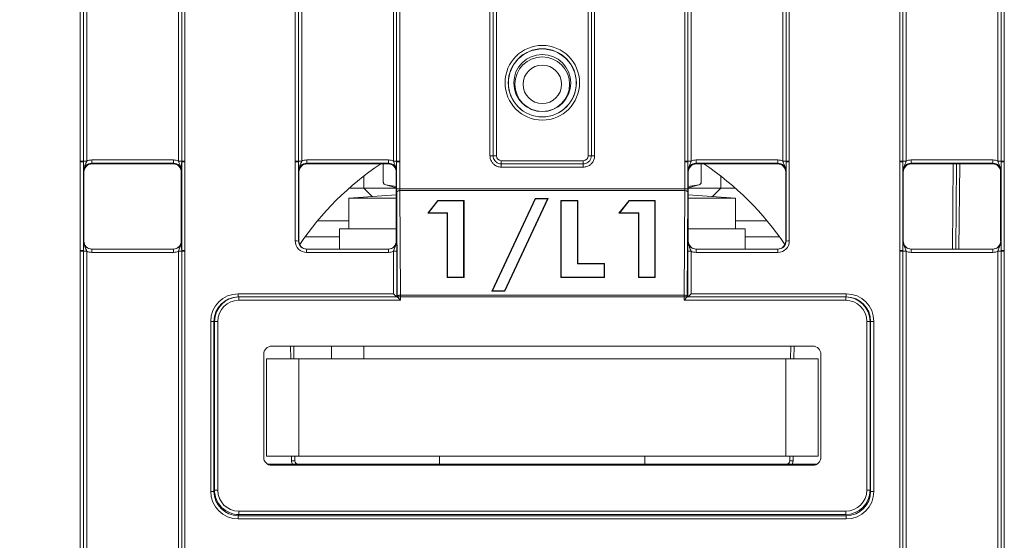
# Model space of a CAD drawing. Header units: millimetres. Extents: x 0 to 2100, y 0 to 1485.
# Tile 5 of 118: x 317 to 392, y 316 to 356. Entities that reach past the tile are written whole.
import ezdxf

# ---------------------------------------------------------------- set-up
doc = ezdxf.new("R2010")
doc.units = ezdxf.units.MM
doc.header["$LTSCALE"] = 5
doc.styles.add('SLDTEXTSTYLE1', font='TXT', dxfattribs={"width": 0.75})
doc.dimstyles.new('SLDDIMSTYLE1', dxfattribs={"dimtxt": 12.5, "dimasz": 15, "dimexe": 0, "dimexo": 0.0625, "dimgap": 3.125, "dimtad": 1, "dimdec": 0, "dimlfac": 0.8, "dimrnd": 1e-09, "dimzin": 12, "dimdsep": 46, "dimtxsty": 'SLDTEXTSTYLE1', "dimblk1": 'CLOSED', "dimblk2": 'CLOSED', "dimsah": 1, "dimcen": 0.09, "dimadec": 0, "dimazin": 3, "dimtfac": 1, "dimtmove": 0, "dimatfit": 0, "dimldrblk": 'CLOSED', "dimfxl": 0, "dimfrac": 2, "dimtolj": 1, "dimtzin": 12, "dimarcsym": 0})

# ---------------------------------------------------------------- blocks, each defined once
blk = doc.blocks.new('_CLOSED')
at = {"color": 0, "linetype": 'ByBlock', "lineweight": -2}
for p, q in [((-1, 0.166667), (0, 0)), ((-1, 0.166667), (-1, -0.166667)), ((0, 0), (-1, -0.166667)), ((0, 0), (-1, 0))]:
    blk.add_line(p, q, dxfattribs=at)
blk = doc.blocks.new('_D_6')
at = {"color": 7, "linetype": 'Continuous', "lineweight": 0}
for p, q in [((299.989, 262.053), (299.989, 580.044)), ((324.417, 551.191), (324.417, 580.044)), ((299.989, 575.044), (240.75, 575.044)), ((299.989, 575.044), (324.417, 575.044)), ((324.417, 575.044), (354.417, 575.044))]:
    blk.add_line(p, q, dxfattribs=at)
at = {"color": 7, "linetype": 'Continuous', "lineweight": 0, "xscale": 15, "yscale": 15}
blk.add_blockref('_CLOSED', (299.989, 575.044, -23.722), dxfattribs=at)
at = {"color": 7, "linetype": 'Continuous', "lineweight": 0, "xscale": 15, "yscale": 15, "rotation": 180.0000000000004}
blk.add_blockref('_CLOSED', (324.417, 575.044, -23.722), dxfattribs=at)
at = {"color": 7, "linetype": 'Continuous', "lineweight": 0, "insert": (240.75, 591.157), "char_height": 12.5, "attachment_point": 1, "style": 'SLDTEXTSTYLE1'}
blk.add_mtext('20', dxfattribs=at)

msp = doc.modelspace()

# ---------------------------------------------------------------- linework, layer by layer
at = {"color": 7, "linetype": 'Continuous', "lineweight": 15}
for p, q in [((321.271, 345.396), (321.271, 357.517)), ((321.521, 357.515), (321.521, 345.394)), ((321.771, 357.513), (321.771, 345.392)), ((328.832, 345.392), (328.832, 357.513)), ((329.082, 345.394), (329.082, 357.515)), ((329.332, 357.517), (329.332, 345.396)), ((337.833, 345.396), (337.833, 357.517)), ((338.083, 357.515), (338.083, 345.394)), ((338.333, 357.513), (338.333, 345.392)), ((345.394, 345.392), (345.394, 357.513)), ((345.644, 345.394), (345.644, 357.515)), ((345.894, 357.517), (345.894, 345.396)), ((352.833, 345.801), (352.833, 357.517)), ((353.083, 357.515), (353.083, 345.799)), ((353.333, 357.513), (353.333, 345.797)), ((360.394, 345.797), (360.394, 357.513)), ((360.644, 345.799), (360.644, 357.515)), ((360.894, 357.517), (360.894, 345.801)), ((367.833, 345.396), (367.833, 357.517)), ((368.083, 357.515), (368.083, 345.394)), ((368.333, 357.513), (368.333, 345.392)), ((375.394, 345.392), (375.394, 357.513)), ((375.644, 345.394), (375.644, 357.515)), ((375.894, 357.517), (375.894, 345.396)), ((384.396, 345.396), (384.396, 357.517)), ((384.646, 357.515), (384.646, 345.394)), ((384.896, 357.513), (384.896, 345.392)), ((391.957, 345.392), (391.957, 357.513)), ((392.207, 345.394), (392.207, 357.515)), ((392.457, 357.517), (392.457, 345.396)), ((321.271, 345.336), (321.271, 345.396)), ((321.271, 338.514), (321.271, 345.336)), ((321.521, 345.394), (321.521, 345.334)), ((321.521, 345.334), (321.521, 338.512)), ((322.15, 345.226), (322.15, 345.479)), ((322.15, 345.479), (328.452, 345.479)), ((328.452, 345.226), (322.15, 345.226)), ((322.15, 345.226), (322.176, 345.174)), ((322.176, 345.174), (328.426, 345.174)), ((328.426, 345.174), (328.452, 345.226)), ((328.452, 345.226), (328.452, 345.479)), ((329.082, 345.334), (329.082, 345.394)), ((329.082, 338.512), (329.082, 345.334)), ((329.332, 345.396), (329.332, 345.336)), ((329.332, 345.336), (329.332, 338.514)), ((337.833, 345.336), (337.833, 345.396)), ((337.833, 339.239), (337.833, 345.336)), ((338.083, 345.394), (338.083, 345.334)), ((338.083, 345.334), (338.083, 339.236)), ((338.712, 345.226), (338.712, 345.479)), ((338.712, 345.479), (345.015, 345.479)), ((345.015, 345.226), (338.712, 345.226)), ((338.712, 345.226), (338.739, 345.174)), ((338.739, 345.174), (344.989, 345.174)), ((344.615, 343.793), (344.615, 345.174)), ((344.989, 345.174), (345.015, 345.226)), ((345.015, 345.226), (345.015, 345.479)), ((345.644, 345.334), (345.644, 345.394)), ((345.644, 343.259), (345.644, 345.334)), ((345.894, 345.396), (345.894, 345.336)), ((345.894, 345.336), (345.894, 343.261)), ((353.708, 345.174), (353.708, 345.422)), ((353.708, 345.422), (360.019, 345.422)), ((353.708, 344.926), (353.708, 345.174)), ((353.708, 345.174), (360.019, 345.174)), ((360.019, 345.174), (360.019, 345.422)), ((360.019, 344.926), (360.019, 345.174)), ((367.833, 345.336), (367.833, 345.396)), ((367.833, 343.261), (367.833, 345.336)), ((368.083, 345.394), (368.083, 345.334)), ((368.083, 345.334), (368.083, 343.259)), ((368.712, 345.226), (368.712, 345.479)), ((368.712, 345.479), (375.015, 345.479)), ((375.015, 345.226), (368.712, 345.226)), ((368.712, 345.226), (368.739, 345.174)), ((368.739, 345.174), (374.989, 345.174)), ((369.111, 345.174), (369.111, 343.793)), ((369.112, 343.793), (369.112, 345.174)), ((374.989, 345.174), (375.015, 345.226)), ((375.015, 345.226), (375.015, 345.479)), ((375.644, 345.334), (375.644, 345.394)), ((375.644, 339.236), (375.644, 345.334)), ((375.894, 345.396), (375.894, 345.336)), ((375.894, 345.336), (375.894, 339.239)), ((384.396, 345.336), (384.396, 345.396)), ((384.396, 338.514), (384.396, 345.336)), ((384.646, 345.394), (384.646, 345.334)), ((384.646, 345.334), (384.646, 338.512)), ((385.275, 345.226), (385.275, 345.479)), ((385.275, 345.479), (391.577, 345.479)), ((391.577, 345.226), (385.275, 345.226)), ((385.275, 345.226), (385.301, 345.174)), ((385.301, 345.174), (391.551, 345.174)), ((388.716, 338.612), (388.773, 345.174)), ((391.551, 345.174), (391.577, 345.226)), ((391.577, 345.226), (391.577, 345.479)), ((392.207, 345.334), (392.207, 345.394)), ((392.207, 338.512), (392.207, 345.334)), ((392.457, 345.396), (392.457, 345.336)), ((392.457, 345.336), (392.457, 338.514)), ((321.551, 344.549), (321.525, 344.601)), ((321.551, 344.549), (321.551, 339.236)), ((329.077, 344.601), (329.051, 344.549)), ((329.051, 344.549), (329.051, 339.237)), ((338.114, 344.549), (338.087, 344.601)), ((338.114, 344.549), (338.114, 339.236)), ((345.64, 344.601), (345.614, 344.549)), ((345.614, 339.236), (345.614, 344.549)), ((360.019, 344.926), (353.708, 344.926)), ((368.114, 344.549), (368.087, 344.601)), ((368.114, 344.549), (368.114, 339.236)), ((375.64, 344.601), (375.614, 344.549)), ((375.614, 339.236), (375.614, 344.549)), ((384.676, 344.549), (384.65, 344.601)), ((384.676, 339.237), (384.676, 344.549)), ((392.202, 344.601), (392.176, 344.549)), ((392.176, 339.236), (392.176, 344.549)), ((343.114, 344.238), (343.114, 343.303)), ((369.112, 343.793), (369.111, 343.793)), ((370.614, 344.238), (370.614, 343.303)), ((341.981, 343.303), (343.114, 343.303)), ((343.114, 343.303), (345.614, 343.303)), ((343.753, 342.664), (343.114, 343.303)), ((344.799, 343.552), (345.614, 343.333)), ((345.614, 343.438), (344.8, 343.552)), ((345.694, 334.93), (345.645, 342.973)), ((345.894, 343.261), (367.833, 343.261)), ((345.895, 343.118), (345.944, 335.075)), ((367.832, 343.118), (345.895, 343.118)), ((367.783, 335.075), (367.832, 343.118)), ((368.082, 342.973), (368.033, 334.93)), ((368.114, 343.333), (368.928, 343.552)), ((368.914, 343.552), (368.114, 343.447)), ((368.114, 343.303), (370.614, 343.303)), ((368.914, 343.552), (368.928, 343.552)), ((369.974, 342.664), (370.614, 343.303)), ((370.614, 343.303), (371.746, 343.303)), ((345.614, 342.805), (341.97, 342.528)), ((341.97, 342.528), (341.97, 340.178)), ((341.97, 342.528), (345.614, 342.528)), ((348.033, 341.371), (348.813, 342.358)), ((348.087, 341.396), (348.826, 342.331)), ((348.813, 342.358), (350.832, 342.358)), ((348.826, 342.331), (348.813, 342.358)), ((348.826, 342.331), (350.805, 342.331)), ((350.805, 342.331), (350.832, 342.358)), ((350.805, 342.331), (350.805, 336.46)), ((350.832, 342.358), (350.832, 336.435)), ((352.977, 335.372), (356.325, 342.51)), ((353.018, 335.397), (356.342, 342.483)), ((357.273, 342.483), (353.95, 335.397)), ((357.315, 342.51), (353.967, 335.372)), ((356.342, 342.483), (356.325, 342.51)), ((356.325, 342.51), (357.315, 342.51)), ((356.342, 342.483), (357.273, 342.483)), ((357.273, 342.483), (357.315, 342.51)), ((358.294, 342.358), (359.6, 342.358)), ((358.294, 336.435), (358.294, 342.358)), ((358.32, 342.331), (358.294, 342.358)), ((358.32, 342.331), (359.574, 342.331)), ((358.32, 336.46), (358.32, 342.331)), ((359.574, 342.331), (359.6, 342.358)), ((359.574, 342.331), (359.574, 337.471)), ((359.6, 342.358), (359.6, 337.498)), ((362.772, 341.371), (363.552, 342.358)), ((362.826, 341.396), (363.564, 342.331)), ((363.552, 342.358), (365.57, 342.358)), ((363.564, 342.331), (363.552, 342.358)), ((363.564, 342.331), (365.544, 342.331)), ((365.544, 342.331), (365.57, 342.358)), ((365.544, 342.331), (365.544, 336.46)), ((365.57, 342.358), (365.57, 336.435)), ((371.757, 342.528), (368.114, 342.805)), ((368.114, 342.528), (371.757, 342.528)), ((371.757, 340.178), (371.757, 342.528)), ((348.087, 341.396), (348.033, 341.371)), ((349.526, 341.371), (348.033, 341.371)), ((349.552, 341.396), (348.087, 341.396)), ((349.552, 341.396), (349.526, 341.371)), ((349.526, 336.435), (349.526, 341.371)), ((349.552, 336.46), (349.552, 341.396)), ((362.826, 341.396), (362.772, 341.371)), ((364.264, 341.371), (362.772, 341.371)), ((364.291, 341.396), (362.826, 341.396)), ((364.291, 341.396), (364.264, 341.371)), ((364.264, 336.435), (364.264, 341.371)), ((364.291, 336.46), (364.291, 341.396)), ((341.97, 340.803), (339.554, 340.803)), ((374.173, 340.803), (371.757, 340.803)), ((341.239, 340.178), (341.239, 338.612)), ((345.614, 340.178), (341.239, 340.178)), ((372.489, 340.178), (368.114, 340.178)), ((372.489, 338.612), (372.489, 340.178)), ((321.525, 339.236), (321.551, 339.236)), ((329.051, 339.236), (329.077, 339.236)), ((338.083, 339.236), (338.114, 339.236)), ((341.239, 339.553), (338.588, 339.553)), ((345.614, 339.236), (345.644, 339.236)), ((368.083, 339.236), (368.114, 339.236)), ((375.139, 339.553), (372.489, 339.553)), ((375.614, 339.236), (375.644, 339.236)), ((384.65, 339.236), (384.676, 339.236)), ((392.176, 339.236), (392.202, 339.236)), ((321.271, 338.454), (321.271, 338.514)), ((321.271, 314.461), (321.271, 338.454)), ((321.521, 338.512), (321.521, 338.452)), ((321.521, 338.452), (321.521, 314.459)), ((321.771, 338.45), (321.771, 314.456)), ((322.15, 338.364), (322.15, 338.612)), ((322.15, 338.612), (328.452, 338.612)), ((328.452, 338.364), (322.15, 338.364)), ((328.452, 338.364), (328.452, 338.612)), ((328.832, 314.456), (328.832, 338.45)), ((329.082, 338.452), (329.082, 338.512)), ((329.082, 314.459), (329.082, 338.452)), ((329.332, 338.514), (329.332, 338.454)), ((329.332, 338.454), (329.332, 314.461)), ((338.708, 338.364), (338.708, 338.612)), ((338.708, 338.612), (345.019, 338.612)), ((345.019, 338.364), (338.708, 338.364)), ((345.019, 338.364), (345.019, 338.612)), ((345.398, 335.175), (345.398, 338.45)), ((345.648, 338.452), (345.648, 334.927)), ((368.079, 334.927), (368.079, 338.452)), ((368.329, 338.45), (368.329, 335.175)), ((368.708, 338.612), (368.708, 338.364)), ((368.708, 338.612), (375.019, 338.612)), ((375.019, 338.364), (368.708, 338.364)), ((375.019, 338.612), (375.019, 338.364)), ((384.396, 338.454), (384.396, 338.514)), ((384.396, 314.461), (384.396, 338.454)), ((384.646, 338.512), (384.646, 338.452)), ((384.646, 338.452), (384.646, 314.459)), ((384.896, 338.45), (384.896, 314.456)), ((385.275, 338.364), (385.275, 338.612)), ((385.275, 338.612), (391.577, 338.612)), ((391.577, 338.364), (385.275, 338.364)), ((391.577, 338.364), (391.577, 338.612)), ((391.957, 314.456), (391.957, 338.45)), ((392.207, 338.452), (392.207, 338.512)), ((392.207, 314.459), (392.207, 338.452)), ((392.457, 338.514), (392.457, 338.454)), ((392.457, 338.454), (392.457, 314.461)), ((359.574, 337.471), (359.6, 337.498)), ((359.574, 337.471), (361.626, 337.471)), ((359.6, 337.498), (361.652, 337.498)), ((361.626, 337.471), (361.652, 337.498)), ((361.626, 337.471), (361.626, 336.46)), ((361.652, 337.498), (361.652, 336.435)), ((349.552, 336.46), (349.526, 336.435)), ((350.832, 336.435), (349.526, 336.435)), ((350.805, 336.46), (349.552, 336.46)), ((350.805, 336.46), (350.832, 336.435)), ((358.32, 336.46), (358.294, 336.435)), ((361.652, 336.435), (358.294, 336.435)), ((361.626, 336.46), (358.32, 336.46)), ((361.626, 336.46), (361.652, 336.435)), ((364.291, 336.46), (364.264, 336.435)), ((365.57, 336.435), (364.264, 336.435)), ((365.544, 336.46), (364.291, 336.46)), ((365.544, 336.46), (365.57, 336.435)), ((353.018, 335.397), (352.977, 335.372)), ((353.967, 335.372), (352.977, 335.372)), ((353.95, 335.397), (353.018, 335.397)), ((353.95, 335.397), (353.967, 335.372)), ((333.445, 335.175), (345.398, 335.175)), ((333.445, 335.175), (333.445, 334.927)), ((333.445, 334.927), (333.491, 334.927)), ((333.491, 334.927), (333.491, 334.677)), ((333.491, 334.927), (345.694, 334.927)), ((345.944, 334.677), (333.491, 334.677)), ((345.694, 334.927), (345.694, 334.93)), ((345.694, 334.93), (345.944, 334.93)), ((345.694, 334.927), (345.944, 334.677)), ((345.944, 335.075), (367.783, 335.075)), ((345.944, 335.075), (345.944, 334.93)), ((345.944, 334.93), (345.944, 334.677)), ((367.783, 334.93), (345.944, 334.93)), ((367.783, 335.075), (367.783, 334.93)), ((367.783, 334.677), (367.783, 334.93)), ((368.033, 334.93), (367.783, 334.93)), ((367.783, 334.677), (368.033, 334.927)), ((380.236, 334.677), (367.783, 334.677)), ((368.033, 334.93), (368.033, 334.927)), ((368.033, 334.927), (368.033, 334.927)), ((368.033, 334.927), (380.236, 334.927)), ((368.329, 335.175), (380.282, 335.175)), ((380.236, 334.677), (380.236, 334.927)), ((380.236, 334.927), (380.282, 334.927)), ((380.282, 334.927), (380.282, 335.175)), ((331.319, 319.963), (331.32, 333.05)), ((331.57, 333.053), (331.569, 319.965)), ((331.616, 333.053), (331.57, 333.053)), ((331.614, 320.055), (331.616, 333.053)), ((331.616, 333.053), (331.866, 333.053)), ((331.866, 333.053), (331.864, 320.055)), ((381.863, 320.055), (381.861, 333.053)), ((381.861, 333.053), (382.111, 333.053)), ((382.111, 333.053), (382.113, 320.055)), ((382.157, 333.053), (382.111, 333.053)), ((382.158, 319.965), (382.157, 333.053)), ((382.407, 333.05), (382.408, 319.963)), ((377.703, 331.146), (336.024, 331.146)), ((337.722, 331.146), (337.73, 330.178)), ((340.614, 330.178), (340.614, 331.146)), ((375.997, 330.178), (376.005, 331.146)), ((335.399, 330.521), (335.399, 322.592)), ((335.614, 322.678), (335.614, 330.178)), ((335.614, 330.178), (338.114, 330.178)), ((338.114, 330.178), (338.114, 322.678)), ((375.614, 330.178), (338.114, 330.178)), ((375.614, 322.678), (375.614, 330.178)), ((375.614, 330.178), (378.114, 330.178)), ((378.114, 330.178), (378.114, 322.678)), ((378.328, 322.592), (378.328, 330.521)), ((338.114, 322.678), (335.614, 322.678)), ((337.796, 322.678), (337.799, 322.301)), ((375.614, 322.678), (338.114, 322.678)), ((348.957, 322.678), (348.957, 322.053)), ((364.77, 322.053), (364.77, 322.678)), ((378.114, 322.678), (375.614, 322.678)), ((375.928, 322.301), (375.931, 322.678)), ((335.707, 322.053), (336.007, 322.053)), ((336.007, 322.053), (348.033, 322.053)), ((336.024, 321.967), (377.703, 321.967)), ((348.533, 322.053), (348.033, 322.053)), ((348.533, 322.053), (365.195, 322.053)), ((365.695, 322.053), (365.195, 322.053)), ((365.695, 322.053), (377.72, 322.053)), ((377.72, 322.053), (378.02, 322.053)), ((331.569, 319.965), (331.614, 320.055)), ((331.864, 320.055), (331.614, 320.055)), ((381.863, 320.055), (382.113, 320.055)), ((382.113, 320.055), (382.158, 319.965)), ((333.489, 318.179), (333.444, 318.09)), ((333.444, 318.09), (380.283, 318.09)), ((333.444, 317.838), (333.444, 318.09)), ((380.283, 317.838), (333.444, 317.838)), ((333.489, 318.429), (333.489, 318.179)), ((333.489, 318.429), (380.238, 318.429)), ((380.238, 318.179), (333.489, 318.179)), ((380.238, 318.429), (380.238, 318.179)), ((380.283, 318.09), (380.238, 318.179)), ((380.283, 317.838), (380.283, 318.09))]:
    msp.add_line(p, q, dxfattribs=at)
at = {"color": 8, "linetype": 'Continuous', "lineweight": 15}
for p, q in [((388.466, 338.612), (388.523, 345.174)), ((389.023, 345.174), (388.966, 338.612)), ((337.48, 330.178), (337.472, 331.146)), ((343.114, 331.146), (343.114, 330.178)), ((376.255, 331.146), (376.247, 330.178)), ((337.549, 322.301), (337.546, 322.678)), ((376.181, 322.678), (376.178, 322.301)), ((336.007, 322.053), (336.007, 321.967)), ((348.033, 322.053), (348.033, 321.967)), ((348.533, 321.967), (348.533, 322.053)), ((365.195, 321.967), (365.195, 322.053)), ((365.695, 322.053), (365.695, 321.967)), ((377.72, 322.053), (377.72, 321.967))]:
    msp.add_line(p, q, dxfattribs=at)
at = {"color": 7, "linetype": 'Continuous', "lineweight": 15, "flags": 128}
for points in [[(345.895, 343.118), (345.846, 343.115), (345.8, 343.107), (345.756, 343.093), (345.719, 343.075), (345.688, 343.053), (345.664, 343.028), (345.65, 343.001), (345.645, 342.973)], [(367.832, 343.118), (367.881, 343.115), (367.928, 343.107), (367.971, 343.093), (368.008, 343.075), (368.04, 343.053), (368.063, 343.028), (368.077, 343.001), (368.082, 342.973)], [(345.694, 334.93), (345.699, 334.958), (345.714, 334.986), (345.737, 335.011), (345.768, 335.033), (345.806, 335.051), (345.849, 335.064), (345.896, 335.072), (345.944, 335.075)], [(367.783, 335.075), (367.831, 335.072), (367.878, 335.064), (367.921, 335.051), (367.959, 335.033), (367.99, 335.011), (368.013, 334.986), (368.028, 334.958), (368.033, 334.93)]]:
    msp.add_lwpolyline(points, dxfattribs=at)
at = {"color": 7, "linetype": 'Continuous', "lineweight": 15}
for centre, radius in [((356.864, 351.42), 2.873), ((356.864, 351.417), 2.623), ((356.864, 351.408), 2.614), ((356.864, 351.403), 2.199), ((356.864, 351.309), 2.106), ((356.864, 351.304), 1.481)]:
    msp.add_circle(centre, radius, dxfattribs=at)
for centre, radius, start, end in [((321.332, 337.988), 7.408, 88.54048, 90.47395), ((321.332, 338.026), 7.311, 88.52467, 90.48406), ((321.709, 352.8), 7.408, 268.54048, 270.47395), ((328.893, 352.8), 7.408, 269.52605, 271.45952), ((329.27, 337.988), 7.408, 89.52605, 91.45952), ((329.27, 338.026), 7.311, 89.51594, 91.47533), ((337.894, 337.988), 7.408, 88.54048, 90.47395), ((337.895, 338.026), 7.311, 88.52467, 90.48406), ((338.272, 352.8), 7.408, 268.54048, 270.47395), ((356.864, 326.428), 22.5, 123.57754, 146.14994), ((345.455, 352.8), 7.408, 269.52605, 271.45952), ((345.833, 337.988), 7.408, 89.52605, 91.45952), ((345.832, 338.026), 7.311, 89.51594, 91.47533), ((352.894, 338.393), 7.408, 88.54048, 90.47395), ((353.272, 353.205), 7.408, 268.54048, 270.47395), ((360.455, 353.205), 7.408, 269.52605, 271.45952), ((360.833, 338.393), 7.408, 89.52605, 91.45952), ((367.894, 337.988), 7.408, 88.54048, 90.47395), ((367.895, 338.026), 7.311, 88.52467, 90.48406), ((368.272, 352.8), 7.408, 268.54048, 270.47395), ((356.864, 326.428), 22.5, 33.85006, 56.42246), ((375.455, 352.8), 7.408, 269.52605, 271.45952), ((375.833, 337.988), 7.408, 89.52605, 91.45952), ((375.832, 338.026), 7.311, 89.51594, 91.47533), ((384.457, 337.988), 7.408, 88.54048, 90.47395), ((384.457, 338.026), 7.311, 88.52467, 90.48406), ((384.834, 352.8), 7.408, 268.54048, 270.47395), ((392.018, 352.8), 7.408, 269.52605, 271.45952), ((392.395, 337.988), 7.408, 89.52605, 91.45952), ((392.395, 338.026), 7.311, 89.51594, 91.47533), ((345.832, 335.951), 7.311, 89.51594, 91.47533), ((367.895, 335.951), 7.311, 88.52467, 90.48406), ((368.864, 343.793), 0.25, 285, 307.0658), ((337.895, 331.928), 7.311, 88.52467, 90.48406), ((375.832, 331.928), 7.311, 89.51594, 91.47533), ((321.332, 331.204), 7.311, 88.52467, 90.48406), ((321.332, 331.046), 7.408, 88.54048, 90.47395), ((321.709, 345.858), 7.408, 268.54048, 270.47395), ((328.893, 345.858), 7.408, 269.52605, 271.45952), ((329.27, 331.204), 7.311, 89.51594, 91.47533), ((329.27, 331.046), 7.408, 89.52605, 91.45952), ((345.46, 345.761), 7.311, 269.51594, 271.47533), ((368.267, 345.761), 7.311, 268.52467, 270.48406), ((384.457, 331.204), 7.311, 88.52467, 90.48406), ((384.457, 331.046), 7.408, 88.54048, 90.47395), ((384.834, 345.858), 7.408, 268.54048, 270.47395), ((392.018, 345.858), 7.408, 269.52605, 271.45952), ((392.395, 331.204), 7.311, 89.51594, 91.47533), ((392.395, 331.046), 7.408, 89.52605, 91.45952), ((331.383, 340.361), 7.311, 269.51158, 271.47097), ((382.344, 340.361), 7.311, 268.52903, 270.48842), ((336.007, 321.803), 0.25, 90, 130.50685), ((337.674, 315.139), 7.164, 89.0002, 90.9998), ((338.049, 322.303), 0.25, 180.5, 270), ((348.033, 321.803), 0.25, 40.91858, 90), ((365.695, 321.803), 0.25, 90, 139.08142), ((375.678, 322.303), 0.25, 270, 359.5), ((376.053, 315.139), 7.164, 89.0002, 90.9998), ((377.72, 321.803), 0.25, 49.49316, 90), ((331.382, 327.273), 7.311, 269.51158, 271.47097), ((382.345, 327.273), 7.311, 268.52903, 270.48842)]:
    msp.add_arc(centre, radius, start, end, dxfattribs=at)
at = {"color": 8, "linetype": 'Continuous', "lineweight": 15}
for centre, start, end in [((338.049, 322.306), 180.5, 210.28909), ((375.678, 322.306), 329.71091, 359.5)]:
    msp.add_arc(centre, 0.5, start, end, dxfattribs=at)
at = {"color": 7, "linetype": 'Continuous', "lineweight": 15}
for centre, major_axis, ratio, start_param, end_param in [((322.15, 344.601), (0.452, -0.432), 0.999832, 2.3335, 3.90422), ((322.182, 344.549), (0.63, 0), 0.991312, 1.570799, 3.132866), ((322.15, 344.604), (0.744, -0.46), 0.999915, 2.124401, 2.572762), ((328.426, 344.549), (0.532, 0.329), 0.999915, 5.729657, 7.300377), ((328.452, 344.604), (0.744, 0.46), 0.999915, 0.56883, 1.017192), ((328.452, 344.601), (0.452, 0.432), 0.999832, 5.520558, 7.091278), ((338.712, 344.601), (0.452, -0.432), 0.999832, 2.3335, 3.90422), ((338.744, 344.549), (0.63, 0), 0.991312, 1.570799, 3.132866), ((338.712, 344.604), (0.744, -0.46), 0.999915, 2.124401, 2.572762), ((344.989, 344.549), (0.532, 0.329), 0.999915, 5.729657, 7.300377), ((345.015, 344.604), (0.744, 0.46), 0.999915, 0.56883, 1.017192), ((345.015, 344.601), (0.452, 0.432), 0.999832, 5.520558, 7.091278), ((353.708, 345.797), (0.319, 0.197), 0.999915, 2.588064, 4.158784), ((360.019, 345.797), (0.319, -0.197), 0.999915, 5.265994, 6.836714), ((368.712, 344.601), (0.452, -0.432), 0.999832, 2.3335, 3.90422), ((368.744, 344.549), (0.63, 0), 0.991312, 1.570796, 3.132866), ((368.712, 344.604), (0.744, -0.46), 0.999915, 2.124401, 2.572762), ((374.983, 344.549), (0.63, 0), 0.991312, 0.008726, 1.570793), ((375.015, 344.604), (0.744, 0.46), 0.999915, 0.56883, 1.017192), ((375.015, 344.601), (0.452, 0.432), 0.999832, 5.520558, 7.091278), ((385.275, 344.601), (0.452, -0.432), 0.999832, 2.3335, 3.90422), ((385.301, 344.549), (0.532, -0.329), 0.999915, 2.124401, 3.695121), ((385.275, 344.604), (0.744, -0.46), 0.999915, 2.124401, 2.572762), ((391.546, 344.549), (0.63, 0), 0.991312, 0.008726, 1.570796), ((391.577, 344.604), (0.744, 0.46), 0.999915, 0.56883, 1.017192), ((391.577, 344.601), (0.452, 0.432), 0.999832, 5.520558, 7.091278), ((345.648, 343.263), (0, 0.5), 0.008727, 1.579524, 2.190389), ((345.898, 343.263), (0, 0.25), 0.017453, 1.579526, 2.190391), ((367.829, 343.263), (0, 0.25), 0.017453, 4.092794, 4.70366), ((368.079, 343.263), (0, 0.5), 0.008727, 4.092796, 4.703662), ((322.15, 339.237), (0.549, 0.3), 0.999873, 2.641898, 4.212618), ((322.176, 339.237), (0.532, 0.329), 0.999915, 2.588064, 4.158784), ((328.452, 339.237), (0.549, -0.3), 0.999873, 5.21216, 6.78288), ((338.708, 339.239), (0.744, 0.46), 0.999915, 2.588064, 4.158784), ((338.708, 339.237), (0.549, 0.3), 0.999873, 2.641898, 4.212618), ((338.739, 339.237), (0.532, 0.329), 0.999915, 2.588064, 4.158784), ((344.989, 339.237), (0.532, -0.329), 0.999915, 5.265994, 6.836714), ((345.019, 339.237), (0.549, -0.3), 0.999873, 5.21216, 6.78288), ((368.708, 339.237), (0.549, 0.3), 0.999873, 2.641898, 4.212618), ((368.739, 339.237), (0.532, 0.329), 0.999915, 2.588064, 4.158784), ((374.989, 339.237), (0.532, -0.329), 0.999915, 5.265994, 6.836714), ((375.019, 339.239), (0.744, -0.46), 0.999915, 5.265994, 6.836714), ((375.019, 339.237), (0.549, -0.3), 0.999873, 5.21216, 6.78288), ((385.275, 339.237), (0.549, 0.3), 0.999873, 2.641898, 4.212618), ((391.551, 339.237), (0.532, -0.329), 0.999915, 5.265994, 6.836714), ((391.577, 339.237), (0.549, -0.3), 0.999873, 5.21216, 6.78288), ((322.15, 339.239), (0.744, 0.46), 0.999915, 3.710423, 4.158784), ((328.452, 339.239), (0.744, -0.46), 0.999915, 5.265994, 5.714355), ((345.019, 339.239), (0.744, -0.46), 0.999915, 5.265994, 5.714355), ((368.708, 339.239), (0.744, 0.46), 0.999915, 3.710423, 4.158784), ((385.275, 339.239), (0.744, 0.46), 0.999915, 3.710423, 4.158784), ((391.577, 339.239), (0.744, -0.46), 0.999915, 5.265994, 5.714355), ((333.446, 333.05), (1.808, -1.117), 0.999915, 2.124416, 3.69506), ((333.446, 333.052), (1.617, -0.949), 0.999901, 2.101449, 3.672093), ((333.491, 333.052), (1.875, 0), 0.999972, 1.570796, 3.14144), ((333.491, 333.052), (-1.625, 0), 0.999962, 4.712389, 6.283033), ((345.398, 335.177), (-0.25, 0.25), 0.004363, 1.57516, 3.137229), ((345.694, 334.677), (0, 0.25), 0.008727, 6.27446, 6.283186), ((368.329, 335.177), (0.25, 0.25), 0.004363, 3.145956, 4.708026), ((380.236, 333.052), (1.875, 0), 0.999972, 0.000152, 1.570796), ((380.236, 333.052), (1.625, 0), 0.999962, 0.000152, 1.570796), ((380.282, 333.05), (1.808, 1.117), 0.999915, 5.729718, 7.300362), ((380.282, 333.052), (1.617, 0.949), 0.999901, 5.752685, 7.323329), ((336.024, 330.521), (0.625, 0), 0.999962, 1.570796, 3.141593), ((377.703, 330.521), (-0.625, 0), 0.999962, 3.141593, 4.712389), ((336.024, 322.592), (0.28, 0.559), 0.99981, 2.034505, 3.605149), ((377.703, 322.592), (-0.28, 0.559), 0.99981, 2.678036, 4.24868), ((333.445, 319.963), (1.808, 1.117), 0.999915, 2.588003, 4.158799), ((333.445, 319.965), (1.484, 1.146), 0.99989, 2.48427, 4.055066), ((333.489, 320.055), (0.839, 1.677), 0.99986, 2.034413, 3.60521), ((333.489, 320.055), (-0.727, -1.454), 0.99981, 5.176006, 6.746802), ((380.238, 320.055), (0.727, -1.454), 0.99981, 5.819568, 7.390364), ((380.238, 320.055), (-0.839, 1.677), 0.99986, 2.677976, 4.248772), ((380.283, 319.965), (1.484, -1.146), 0.99989, 5.369712, 6.940508), ((380.283, 319.963), (1.808, -1.117), 0.999915, 5.265979, 6.836775)]:
    msp.add_ellipse(centre, major_axis=major_axis, ratio=ratio, start_param=start_param, end_param=end_param, dxfattribs=at)
at = {"color": 8, "linetype": 'Continuous', "lineweight": 15}
for centre, start_param, end_param in [((336.007, 321.803), 1.570796, 2.072155), ((377.72, 321.803), 1.069437, 1.570796)]:
    msp.add_ellipse(centre, major_axis=(0.5, 0), ratio=0.5, start_param=start_param, end_param=end_param, dxfattribs=at)
at = {"color": 7, "linetype": 'Continuous', "lineweight": 15}
for points, knots in [([(321.525, 344.601), (321.525, 344.603), (321.525, 344.627), (321.524, 344.716), (321.522, 344.879), (321.521, 345.105), (321.521, 345.27), (321.521, 345.334)], [0, 0, 0, 0, 0.0055506, 0.1230141, 0.4469737, 0.7828174, 1, 1, 1, 1]), ([(321.525, 344.601), (321.525, 344.603), (321.525, 344.643), (321.534, 344.781), (321.597, 344.992), (321.701, 345.202), (321.75, 345.337), (321.771, 345.392)], [0, 0, 0, 0, 0.0066012, 0.1461709, 0.5012392, 0.7992313, 1, 1, 1, 1]), ([(321.551, 344.554), (321.561, 344.634), (321.58, 344.796), (321.724, 345.001), (321.93, 345.146), (322.094, 345.165), (322.176, 345.174)], [0, 0, 0, 0, 0.245899, 0.497266, 0.748633, 1, 1, 1, 1]), ([(328.832, 345.392), (328.852, 345.337), (328.901, 345.202), (329.005, 344.992), (329.068, 344.781), (329.077, 344.643), (329.077, 344.603), (329.077, 344.601)], [0, 0, 0, 0, 0.200769, 0.498761, 0.853829, 0.993399, 1, 1, 1, 1]), ([(329.082, 345.334), (329.081, 345.27), (329.081, 345.105), (329.08, 344.879), (329.078, 344.716), (329.077, 344.627), (329.077, 344.603), (329.077, 344.601)], [0, 0, 0, 0, 0.217183, 0.553026, 0.876986, 0.994449, 1, 1, 1, 1]), ([(338.087, 344.601), (338.087, 344.603), (338.087, 344.627), (338.086, 344.716), (338.085, 344.879), (338.083, 345.105), (338.083, 345.27), (338.083, 345.334)], [0, 0, 0, 0, 0.0055506, 0.1230141, 0.4469737, 0.7828174, 1, 1, 1, 1]), ([(338.087, 344.601), (338.087, 344.603), (338.087, 344.643), (338.097, 344.781), (338.16, 344.992), (338.263, 345.202), (338.313, 345.337), (338.333, 345.392)], [0, 0, 0, 0, 0.006601, 0.146171, 0.501239, 0.799231, 1, 1, 1, 1]), ([(338.114, 344.554), (338.123, 344.634), (338.143, 344.796), (338.286, 345.001), (338.493, 345.146), (338.657, 345.165), (338.739, 345.174)], [0, 0, 0, 0, 0.245899, 0.497266, 0.748633, 1, 1, 1, 1]), ([(345.394, 345.392), (345.414, 345.337), (345.464, 345.202), (345.567, 344.992), (345.63, 344.781), (345.64, 344.643), (345.64, 344.603), (345.64, 344.601)], [0, 0, 0, 0, 0.200769, 0.498761, 0.853829, 0.993399, 1, 1, 1, 1]), ([(345.644, 345.334), (345.644, 345.27), (345.644, 345.105), (345.642, 344.879), (345.641, 344.716), (345.64, 344.627), (345.64, 344.603), (345.64, 344.601)], [0, 0, 0, 0, 0.217183, 0.553026, 0.876986, 0.994449, 1, 1, 1, 1]), ([(353.708, 344.926), (353.653, 344.929), (353.499, 344.938), (353.281, 345.023), (353.075, 345.181), (352.92, 345.39), (352.842, 345.611), (352.835, 345.755), (352.833, 345.801)], [0, 0, 0, 0, 0.121117, 0.335616, 0.500056, 0.684519, 0.899008, 1, 1, 1, 1]), ([(353.083, 345.799), (353.085, 345.766), (353.09, 345.663), (353.145, 345.505), (353.256, 345.356), (353.403, 345.243), (353.559, 345.182), (353.668, 345.176), (353.708, 345.174)], [0, 0, 0, 0, 0.100993, 0.315482, 0.499944, 0.664383, 0.878882, 1, 1, 1, 1]), ([(360.894, 345.801), (360.891, 345.746), (360.882, 345.592), (360.797, 345.374), (360.639, 345.168), (360.43, 345.013), (360.209, 344.935), (360.065, 344.928), (360.019, 344.926)], [0, 0, 0, 0, 0.121117, 0.335616, 0.500056, 0.684519, 0.899008, 1, 1, 1, 1]), ([(360.019, 345.174), (360.052, 345.176), (360.155, 345.181), (360.313, 345.236), (360.462, 345.347), (360.575, 345.494), (360.636, 345.65), (360.642, 345.759), (360.644, 345.799)], [0, 0, 0, 0, 0.100993, 0.315482, 0.499944, 0.664383, 0.878882, 1, 1, 1, 1]), ([(368.087, 344.601), (368.087, 344.603), (368.087, 344.627), (368.086, 344.716), (368.085, 344.879), (368.083, 345.105), (368.083, 345.27), (368.083, 345.334)], [0, 0, 0, 0, 0.0055506, 0.1230141, 0.4469737, 0.7828174, 1, 1, 1, 1]), ([(368.087, 344.601), (368.087, 344.603), (368.087, 344.643), (368.097, 344.781), (368.16, 344.992), (368.263, 345.202), (368.313, 345.337), (368.333, 345.392)], [0, 0, 0, 0, 0.006601, 0.146171, 0.501239, 0.799231, 1, 1, 1, 1]), ([(368.114, 344.554), (368.123, 344.634), (368.143, 344.796), (368.286, 345.001), (368.493, 345.146), (368.657, 345.165), (368.739, 345.174)], [0, 0, 0, 0, 0.245899, 0.497266, 0.748633, 1, 1, 1, 1]), ([(374.989, 345.174), (375.07, 345.165), (375.234, 345.146), (375.441, 345.001), (375.584, 344.796), (375.604, 344.634), (375.614, 344.554)], [0, 0, 0, 0, 0.2513671, 0.5027343, 0.7541014, 1, 1, 1, 1]), ([(375.394, 345.392), (375.414, 345.337), (375.464, 345.202), (375.567, 344.992), (375.63, 344.781), (375.64, 344.643), (375.64, 344.603), (375.64, 344.601)], [0, 0, 0, 0, 0.200769, 0.498761, 0.853829, 0.993399, 1, 1, 1, 1]), ([(375.644, 345.334), (375.644, 345.27), (375.644, 345.105), (375.642, 344.879), (375.641, 344.716), (375.64, 344.627), (375.64, 344.603), (375.64, 344.601)], [0, 0, 0, 0, 0.217183, 0.553026, 0.876986, 0.994449, 1, 1, 1, 1]), ([(384.65, 344.601), (384.65, 344.603), (384.65, 344.627), (384.649, 344.716), (384.647, 344.879), (384.646, 345.105), (384.646, 345.27), (384.646, 345.334)], [0, 0, 0, 0, 0.005551, 0.123014, 0.446974, 0.782817, 1, 1, 1, 1]), ([(384.65, 344.601), (384.65, 344.603), (384.65, 344.643), (384.659, 344.781), (384.722, 344.992), (384.826, 345.202), (384.875, 345.337), (384.896, 345.392)], [0, 0, 0, 0, 0.006601, 0.146171, 0.501239, 0.799231, 1, 1, 1, 1]), ([(391.551, 345.174), (391.633, 345.165), (391.797, 345.146), (392.003, 345.001), (392.147, 344.796), (392.166, 344.634), (392.176, 344.554)], [0, 0, 0, 0, 0.2513671, 0.5027343, 0.7541014, 1, 1, 1, 1]), ([(391.957, 345.392), (391.977, 345.337), (392.026, 345.202), (392.13, 344.992), (392.193, 344.781), (392.202, 344.643), (392.202, 344.603), (392.202, 344.601)], [0, 0, 0, 0, 0.2007687, 0.4987608, 0.8538291, 0.9933988, 1, 1, 1, 1]), ([(392.207, 345.334), (392.206, 345.27), (392.206, 345.105), (392.205, 344.879), (392.203, 344.716), (392.202, 344.627), (392.202, 344.603), (392.202, 344.601)], [0, 0, 0, 0, 0.217183, 0.553026, 0.876986, 0.994449, 1, 1, 1, 1]), ([(344.8, 343.552), (344.759, 343.567), (344.707, 343.588), (344.651, 343.659), (344.628, 343.707), (344.616, 343.755), (344.615, 343.782), (344.615, 343.793)], [0, 0, 0, 0, 0.5187021, 0.675646, 0.833688, 0.9318768, 1, 1, 1, 1]), ([(369.111, 343.793), (369.11, 343.778), (369.108, 343.745), (369.091, 343.692), (369.053, 343.628), (368.99, 343.577), (368.939, 343.56), (368.914, 343.552)], [0, 0, 0, 0, 0.091681, 0.204423, 0.377647, 0.695787, 1, 1, 1, 1]), ([(369.01, 343.6), (369.021, 343.606), (369.045, 343.616), (369.076, 343.66), (369.099, 343.707), (369.111, 343.755), (369.112, 343.782), (369.112, 343.793)], [0, 0, 0, 0, 0.241773, 0.48902, 0.737996, 0.89268, 1, 1, 1, 1]), ([(321.521, 338.512), (321.521, 338.577), (321.521, 338.741), (321.522, 338.964), (321.524, 339.124), (321.525, 339.211), (321.525, 339.235), (321.525, 339.236)], [0, 0, 0, 0, 0.217183, 0.553026, 0.876986, 0.994449, 1, 1, 1, 1]), ([(321.525, 339.236), (321.525, 339.235), (321.525, 339.195), (321.534, 339.058), (321.597, 338.848), (321.701, 338.64), (321.75, 338.505), (321.771, 338.45)], [0, 0, 0, 0, 0.006601, 0.146171, 0.501239, 0.799231, 1, 1, 1, 1]), ([(329.051, 339.236), (329.042, 339.155), (329.023, 338.991), (328.878, 338.784), (328.673, 338.641), (328.511, 338.621), (328.431, 338.612)], [0, 0, 0, 0, 0.251367, 0.502734, 0.754101, 1, 1, 1, 1]), ([(328.832, 338.45), (328.852, 338.505), (328.901, 338.64), (329.005, 338.848), (329.068, 339.058), (329.077, 339.195), (329.077, 339.235), (329.077, 339.236)], [0, 0, 0, 0, 0.200769, 0.498761, 0.853829, 0.993399, 1, 1, 1, 1]), ([(329.077, 339.236), (329.077, 339.235), (329.077, 339.211), (329.078, 339.124), (329.08, 338.964), (329.081, 338.741), (329.081, 338.577), (329.082, 338.512)], [0, 0, 0, 0, 0.005551, 0.123014, 0.446974, 0.782817, 1, 1, 1, 1]), ([(345.398, 338.45), (345.418, 338.505), (345.468, 338.64), (345.572, 338.848), (345.635, 339.058), (345.644, 339.195), (345.644, 339.235), (345.644, 339.236)], [0, 0, 0, 0, 0.200769, 0.498761, 0.853829, 0.993399, 1, 1, 1, 1]), ([(345.644, 339.236), (345.644, 339.235), (345.644, 339.211), (345.645, 339.124), (345.647, 338.964), (345.648, 338.724), (345.648, 338.537), (345.648, 338.452)], [0, 0, 0, 0, 0.005208, 0.115431, 0.419419, 0.734558, 1, 1, 1, 1]), ([(368.079, 338.452), (368.079, 338.537), (368.079, 338.724), (368.08, 338.964), (368.082, 339.124), (368.083, 339.211), (368.083, 339.235), (368.083, 339.236)], [0, 0, 0, 0, 0.265442, 0.580581, 0.884569, 0.994792, 1, 1, 1, 1]), ([(368.083, 339.236), (368.083, 339.235), (368.083, 339.195), (368.092, 339.058), (368.155, 338.848), (368.259, 338.64), (368.309, 338.505), (368.329, 338.45)], [0, 0, 0, 0, 0.0066012, 0.1461709, 0.5012392, 0.7992313, 1, 1, 1, 1]), ([(384.646, 338.512), (384.646, 338.577), (384.646, 338.741), (384.647, 338.964), (384.649, 339.124), (384.65, 339.211), (384.65, 339.235), (384.65, 339.236)], [0, 0, 0, 0, 0.217183, 0.553026, 0.876986, 0.994449, 1, 1, 1, 1]), ([(384.65, 339.236), (384.65, 339.235), (384.65, 339.195), (384.659, 339.058), (384.722, 338.848), (384.826, 338.64), (384.875, 338.505), (384.896, 338.45)], [0, 0, 0, 0, 0.006601, 0.146171, 0.501239, 0.799231, 1, 1, 1, 1]), ([(385.296, 338.612), (385.216, 338.621), (385.054, 338.641), (384.849, 338.784), (384.704, 338.991), (384.685, 339.155), (384.676, 339.236)], [0, 0, 0, 0, 0.2458986, 0.4972657, 0.7486329, 1, 1, 1, 1]), ([(391.957, 338.45), (391.977, 338.505), (392.026, 338.64), (392.13, 338.848), (392.193, 339.058), (392.202, 339.195), (392.202, 339.235), (392.202, 339.236)], [0, 0, 0, 0, 0.200769, 0.498761, 0.853829, 0.993399, 1, 1, 1, 1]), ([(392.202, 339.236), (392.202, 339.235), (392.202, 339.211), (392.203, 339.124), (392.205, 338.964), (392.206, 338.741), (392.206, 338.577), (392.207, 338.512)], [0, 0, 0, 0, 0.005551, 0.123014, 0.446974, 0.782817, 1, 1, 1, 1])]:
    msp.add_open_spline(points, degree=3, knots=knots, dxfattribs=at)

# ---------------------------------------------------------------- dimensions: what is measured, and where the dimension line sits
at = {"color": 7, "linetype": 'Continuous', "lineweight": 0}
dim = msp.add_linear_dim(base=(324.417, 575.044), p1=(299.989, 257.053), p2=(324.417, 546.191), dimstyle='SLDDIMSTYLE1', dxfattribs=at)
dim.commit()
dim.dimension.update_dxf_attribs({"geometry": '_D_6', "text_midpoint": (249.986, 575.044), "dimtype": 160})

doc.saveas('drawing.dxf')
